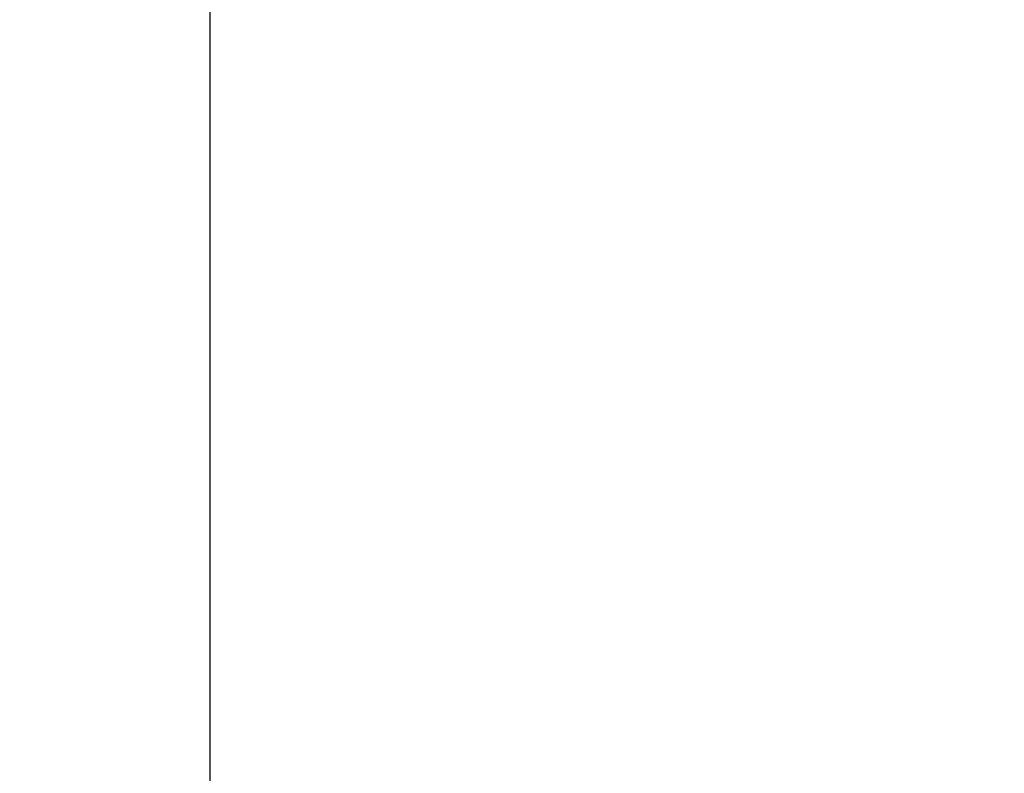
# Model space of a CAD drawing. Header units: metres. Extents: x 63115 to 703450, y -261936 to -53969.
# Tile 174 of 256: x 159630.85 to 159635.76, y -134568.13 to -134564.37. Entities that reach past the tile are written whole.
import ezdxf

# ---------------------------------------------------------------- set-up
doc = ezdxf.new("R2010")
doc.units = ezdxf.units.M
doc.linetypes.add('DASHDOT2', pattern=[12.7, 6.35, -3.175, 0, -3.175])
doc.layers.add('_01-STRAMIENEN', color=253, linetype='DASHDOT2')
doc.layers.add('_03-PROJECTION', color=1, linetype='Continuous')
doc.layers.add('_01Hulplijnen', color=6, linetype='Continuous', plot=False)

# ---------------------------------------------------------------- blocks, each defined once
blk = doc.blocks.new('*U396')
at = {"layer": '_01-STRAMIENEN'}
blk.add_lwpolyline([(-1300, 5487.358), (-1300, -4768.642)], dxfattribs=at)
at = {"layer": '_01Hulplijnen'}
blk.add_lwpolyline([(-1300, 5487.358), (-1300, -4768.642)], dxfattribs=at)
blk = doc.blocks.new('*U255')
at = {"layer": '_01Hulplijnen'}
blk.add_lwpolyline([(-1300, -766.0302), (-1300, -4752.8389)], dxfattribs=at)

msp = doc.modelspace()

# ---------------------------------------------------------------- linework, layer by layer
at = {"layer": '_03-PROJECTION'}
for start_param, end_param in [(5.35272, 10.194284), (0.531155, 2.601165)]:
    msp.add_ellipse((160931.8001, -130410.6056), major_axis=(-6500, 0), ratio=0.638462, start_param=start_param, end_param=end_param, dxfattribs=at)

# ---------------------------------------------------------------- block references
for name in ['*U396', '*U255']:
    msp.add_blockref(name, (160931.8001, -130410.6056), dxfattribs=at)

doc.saveas('drawing.dxf')
